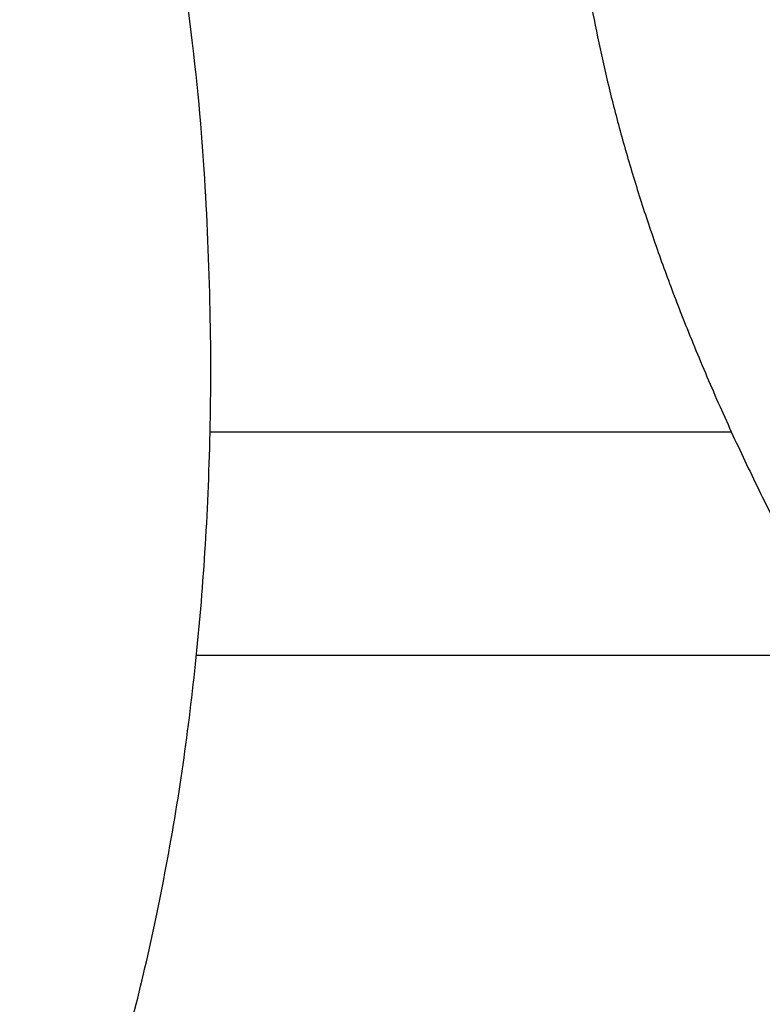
# Model space of a CAD drawing. Header units: inches. Extents: x 24 to 1128, y -69 to 748.
# Tile 201 of 256: x 178.397 to 179.055, y 402.09 to 402.962. Entities that reach past the tile are written whole.
import ezdxf

# ---------------------------------------------------------------- set-up
doc = ezdxf.new("R2010")
doc.units = ezdxf.units.IN
doc.header["$LTSCALE"] = 32
doc.header["$MEASUREMENT"] = 0
doc.layers.add('Visible (ANSI)', color=7, linetype='Continuous', lineweight=30)

msp = doc.modelspace()

# ---------------------------------------------------------------- linework, layer by layer
at = {"layer": 'Visible (ANSI)'}
for p, q in [((178.56604, 402.59679), (179.02783, 402.59679)), ((179.13179, 402.39867), (178.55391, 402.39867))]:
    msp.add_line(p, q, dxfattribs=at)
for points, knots in [([(178.55348, 406.6586), (178.2002, 407.01347), (178.08396, 407.06659), (177.83197, 407.26871), (177.27036, 407.5345), (176.78626, 407.67856), (176.43618, 407.74718), (175.92483, 407.784), (175.54465, 407.76264), (175.2968, 407.73121), (174.71802, 407.60983), (173.75417, 407.06157), (173.3579, 406.38521), (173.17095, 405.76574), (173.14617, 405.00736), (173.41826, 404.3359), (173.71673, 403.89928), (174.56795, 403.35809), (174.96007, 403.22524), (175.65457, 403.00093), (176.0715, 402.81153), (176.21919, 402.7185), (176.32439, 402.6356), (176.35293, 402.46606), (176.30834, 402.3207), (176.15645, 402.17475), (175.70818, 402.10574), (175.47536, 402.16735), (175.11709, 402.28107), (174.68753, 402.48238), (174.32772, 402.75982), (174.15802, 402.96212), (173.95316, 403.17636)], [0, 0, 0, 0, 0, 0.074085, 0.10269, 0.133689, 0.16679, 0.198605, 0.227525, 0.257011, 0.291036, 0.329253, 0.371353, 0.415239, 0.455898, 0.494781, 0.535382, 0.575034, 0.615343, 0.653819, 0.685392, 0.711703, 0.732004, 0.749282, 0.767325, 0.789255, 0.813362, 0.840082, 0.86874, 0.896879, 0.925496, 1, 1, 1, 1, 1]), ([(172.78764, 401.45796), (173.11132, 401.21477), (173.37444, 400.75359), (174.67629, 400.25326), (175.53799, 400.12576), (176.54954, 400.19296), (177.22498, 400.50343), (177.97372, 400.94337), (178.44882, 401.80757), (178.54853, 402.26515), (178.58889, 402.69428), (178.51401, 403.46845), (177.99109, 404.23011), (177.53173, 404.50527), (177.21734, 404.71528), (176.48454, 404.96353), (176.15089, 405.09886), (175.7308, 405.25168), (175.59897, 405.3286), (175.42689, 405.42875), (175.39255, 405.57159), (175.41185, 405.67316), (175.47314, 405.77627), (175.64603, 405.84), (175.8865, 405.87529), (176.06613, 405.87298), (176.49552, 405.77208), (176.95711, 405.55292), (177.21892, 405.30866), (177.42015, 405.08791), (177.52872, 404.98133)], [0, 0, 0, 0, 0, 0.107991, 0.154721, 0.201249, 0.247092, 0.294045, 0.337268, 0.377117, 0.415859, 0.454911, 0.494638, 0.534662, 0.574373, 0.610521, 0.645386, 0.677292, 0.703632, 0.725706, 0.744086, 0.761302, 0.778538, 0.797356, 0.818035, 0.842792, 0.870677, 0.899937, 0.930619, 1, 1, 1, 1, 1]), ([(178.87611, 403.26408), (178.88334, 403.16175), (178.87798, 402.94505), (179.01258, 402.58638), (179.24121, 402.20243), (179.64988, 401.86458), (180.1337, 401.6795), (180.35968, 401.67637), (180.62637, 401.67433)], [-1, -1, -1, -1, -1, -0.731413, -0.604115, -0.468846, -0.333858, 0, 0, 0, 0, 0])]:
    msp.add_open_spline(points, degree=4, knots=knots, dxfattribs=at)

doc.saveas('drawing.dxf')
